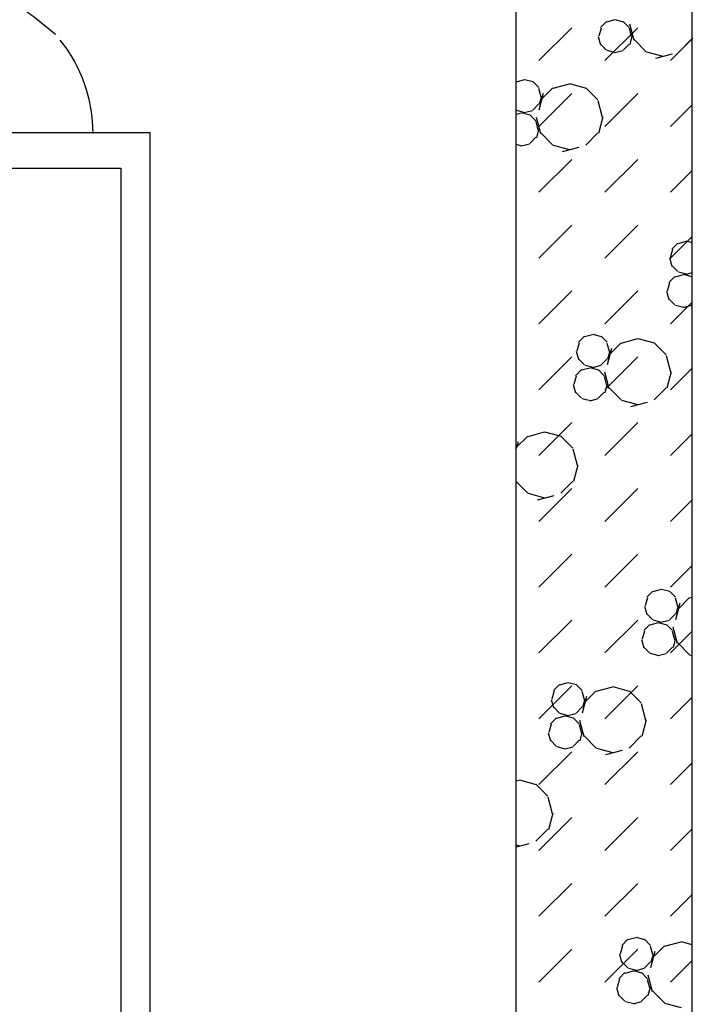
# Model space of a CAD drawing. Header units: millimetres. Extents: x 226749 to 325316, y -44191 to 40236.
# Tile 157 of 164: x 294671 to 295588, y 13402 to 14746. Entities that reach past the tile are written whole.
import ezdxf

# ---------------------------------------------------------------- set-up
doc = ezdxf.new("R2010")
doc.units = ezdxf.units.MM
doc.header["$LTSCALE"] = 100
doc.layers.add('K_URZĄDZENIA', color=4, linetype='Continuous')

# ---------------------------------------------------------------- blocks, each defined once
blk = doc.blocks.new('ZBIORNIK_RZUT')
at = {"layer": 'K_URZĄDZENIA'}
for p, q in [((147582.7, 97243.9), (147582.7, 95849.8)), ((149561.6, 97243.9), (147582.7, 97243.9)), ((147631, 95890.8), (147631, 97203.9)), ((147631, 97203.9), (149521, 97203.9))]:
    blk.add_line(p, q, dxfattribs=at)
for centre, radius, start, end in [((147583.4, 96963), 203.2, 90, 128.7883), ((148034, 96623.5), 764.5, 139.9963, 169.3896)]:
    blk.add_arc(centre, radius, start, end, dxfattribs=at)

msp = doc.modelspace()

# ---------------------------------------------------------------- linework, layer by layer
for p, q in [((295588.43, 1660), (295588.43, 16380)), ((295348.43, 1900), (295348.43, 16140)), ((295471.63, 14743.38), (295463.4, 14735.14)), ((295482.63, 14745.48), (295471.38, 14742.46)), ((295494.8, 14742.7), (295483.55, 14745.72)), ((295502.37, 14735.14), (295494.13, 14743.38)), ((295502.79, 14740.2), (295508.82, 14717.7)), ((295379.26, 14689.99), (295424.16, 14734.89)), ((295464.06, 14734.47), (295461.05, 14723.22)), ((295469.06, 14689.99), (295513.96, 14734.89)), ((295502.12, 14734.23), (295505.13, 14722.98)), ((295460.13, 14722.98), (295463.15, 14711.73)), ((295471.63, 14704.41), (295463.4, 14712.64)), ((295502.37, 14712.64), (295494.13, 14704.41)), ((295506.05, 14723.22), (295503.04, 14711.96)), ((295525.54, 14702.15), (295509.07, 14718.62)), ((295558.86, 14689.99), (295588.43, 14719.56)), ((295587.01, 14718.62), (295570.54, 14702.15)), ((295588.43, 14720.75), (295587.68, 14717.94)), ((295483.55, 14700.72), (295472.3, 14703.73)), ((295493.88, 14703.49), (295482.63, 14700.48)), ((295548.71, 14695.44), (295526.21, 14701.47)), ((295560.86, 14698.71), (295538.36, 14692.68)), ((295359.33, 14663.7), (295348.43, 14660.78)), ((295371.5, 14660.93), (295360.25, 14663.94)), ((295379.07, 14653.37), (295370.83, 14661.61)), ((295420.51, 14657.92), (295398.01, 14651.89)), ((295443.93, 14652.13), (295421.43, 14658.16)), ((295378.82, 14652.45), (295381.83, 14641.2)), ((295384.98, 14645.08), (295378.95, 14622.59)), ((295379.26, 14600.19), (295424.16, 14645.09)), ((295398.26, 14652.81), (295381.79, 14636.34)), ((295459.73, 14636.34), (295443.26, 14652.81)), ((295469.06, 14600.19), (295513.96, 14645.09)), ((295379.07, 14630.87), (295370.83, 14622.63)), ((295382.75, 14641.44), (295379.74, 14630.19)), ((295459.48, 14635.42), (295465.51, 14612.92)), ((295558.86, 14600.19), (295588.43, 14629.76)), ((295355.35, 14618.2), (295348.43, 14616.34)), ((295360.25, 14618.94), (295349, 14621.96)), ((295367.52, 14615.42), (295356.27, 14618.44)), ((295370.58, 14621.72), (295359.33, 14618.7)), ((295375.09, 14607.86), (295366.85, 14616.1)), ((295374.84, 14606.95), (295377.85, 14595.7)), ((295375.51, 14612.92), (295381.54, 14590.42)), ((295466.43, 14613.16), (295460.4, 14590.66)), ((295378.77, 14595.94), (295375.76, 14584.69)), ((295398.26, 14574.87), (295381.79, 14591.34)), ((295459.73, 14591.34), (295443.26, 14574.87)), ((295366.6, 14576.21), (295355.35, 14573.2)), ((295375.09, 14585.36), (295366.85, 14577.13)), ((295356.27, 14573.44), (295348.43, 14575.54)), ((295421.43, 14568.16), (295398.93, 14574.19)), ((295433.58, 14571.43), (295411.08, 14565.4)), ((295379.26, 14510.39), (295424.16, 14555.29)), ((295469.06, 14510.39), (295513.96, 14555.29)), ((295558.86, 14510.39), (295588.43, 14539.96)), ((295379.26, 14420.58), (295424.16, 14465.49)), ((295469.06, 14420.58), (295513.96, 14465.49)), ((295558.86, 14420.58), (295588.43, 14450.15)), ((295579.79, 14443.25), (295568.54, 14440.24)), ((295588.43, 14441.42), (295580.71, 14443.49)), ((295561.22, 14432.24), (295558.21, 14420.99)), ((295568.79, 14441.15), (295560.55, 14432.92)), ((295557.29, 14420.75), (295560.3, 14409.5)), ((295568.79, 14402.18), (295560.55, 14410.42)), ((295580.71, 14398.49), (295569.46, 14401.5)), ((295564.81, 14395.64), (295556.57, 14387.41)), ((295575.81, 14397.74), (295564.55, 14394.73)), ((295587.97, 14394.97), (295576.72, 14397.98)), ((295588.43, 14400.57), (295579.79, 14398.25)), ((295588.43, 14394.52), (295587.31, 14395.64)), ((295379.26, 14330.78), (295424.16, 14375.68)), ((295469.06, 14330.78), (295513.96, 14375.68)), ((295553.31, 14375.24), (295556.32, 14363.99)), ((295557.24, 14386.73), (295554.22, 14375.48)), ((295564.81, 14356.67), (295556.57, 14364.91)), ((295558.86, 14330.78), (295588.43, 14360.35)), ((295576.73, 14352.98), (295565.47, 14356)), ((295587.05, 14355.76), (295575.8, 14352.74)), ((295588.43, 14357.8), (295587.31, 14356.67)), ((295441.51, 14313.87), (295433.27, 14305.64)), ((295452.51, 14315.97), (295441.26, 14312.96)), ((295464.68, 14313.19), (295453.43, 14316.21)), ((295472.25, 14305.64), (295464.01, 14313.87)), ((295513.68, 14310.19), (295491.18, 14304.16)), ((295537.1, 14304.4), (295514.6, 14310.43)), ((295433.94, 14304.96), (295430.93, 14293.71)), ((295471.99, 14304.72), (295475.01, 14293.47)), ((295478.16, 14297.35), (295472.13, 14274.85)), ((295491.44, 14305.08), (295474.97, 14288.61)), ((295552.91, 14288.61), (295536.44, 14305.08)), ((295379.26, 14240.98), (295424.16, 14285.88)), ((295430.01, 14293.47), (295433.02, 14282.22)), ((295441.51, 14274.9), (295433.27, 14283.14)), ((295472.25, 14283.14), (295464.01, 14274.9)), ((295469.06, 14240.98), (295513.96, 14285.88)), ((295475.93, 14293.71), (295472.91, 14282.46)), ((295552.66, 14287.69), (295558.68, 14265.19)), ((295437.53, 14268.37), (295429.29, 14260.13)), ((295448.53, 14270.46), (295437.28, 14267.45)), ((295453.43, 14271.21), (295442.18, 14274.22)), ((295460.7, 14267.69), (295449.44, 14270.7)), ((295463.76, 14273.99), (295452.51, 14270.97)), ((295468.27, 14260.13), (295460.03, 14268.37)), ((295558.86, 14240.98), (295588.43, 14270.55)), ((295429.96, 14259.45), (295426.95, 14248.2)), ((295468.01, 14259.21), (295471.03, 14247.96)), ((295468.69, 14265.19), (295474.71, 14242.69)), ((295559.6, 14265.43), (295553.58, 14242.93)), ((295426.03, 14247.96), (295429.04, 14236.71)), ((295471.95, 14248.2), (295468.93, 14236.95)), ((295491.44, 14227.13), (295474.97, 14243.61)), ((295552.91, 14243.61), (295536.44, 14227.13)), ((295437.53, 14229.39), (295429.29, 14237.63)), ((295449.45, 14225.7), (295438.2, 14228.72)), ((295459.78, 14228.48), (295448.53, 14225.46)), ((295468.26, 14237.63), (295460.03, 14229.39)), ((295514.61, 14220.43), (295492.11, 14226.46)), ((295526.76, 14223.69), (295504.26, 14217.66)), ((295379.26, 14151.18), (295424.16, 14196.08)), ((295469.06, 14151.18), (295513.96, 14196.08)), ((295364.16, 14177.8), (295348.43, 14162.07)), ((295386.4, 14182.91), (295363.9, 14176.88)), ((295409.83, 14177.12), (295387.33, 14183.15)), ((295425.63, 14161.33), (295409.16, 14177.8)), ((295558.86, 14151.18), (295588.43, 14180.75)), ((295350.88, 14170.07), (295348.43, 14160.94)), ((295348.65, 14166.43), (295348.43, 14165.62)), ((295425.38, 14160.41), (295431.41, 14137.91)), ((295432.32, 14138.15), (295426.3, 14115.65)), ((295364.16, 14099.86), (295348.43, 14115.58)), ((295379.26, 14061.37), (295424.16, 14106.28)), ((295425.63, 14116.33), (295409.16, 14099.86)), ((295469.06, 14061.37), (295513.96, 14106.28)), ((295387.33, 14093.15), (295364.83, 14099.18)), ((295399.48, 14096.41), (295376.98, 14090.38)), ((295558.86, 14061.37), (295588.43, 14090.94)), ((295379.26, 13971.57), (295424.16, 14016.47)), ((295469.06, 13971.57), (295513.96, 14016.47)), ((295558.86, 13971.57), (295588.43, 14001.14)), ((295534.68, 13966.14), (295526.45, 13957.9)), ((295545.68, 13968.24), (295534.43, 13965.22)), ((295557.85, 13965.46), (295546.6, 13968.48)), ((295565.42, 13957.9), (295557.18, 13966.14)), ((295523.18, 13945.74), (295526.2, 13934.49)), ((295527.12, 13957.23), (295524.1, 13945.98)), ((295565.17, 13956.99), (295568.18, 13945.74)), ((295571.33, 13949.62), (295565.31, 13927.12)), ((295569.1, 13945.98), (295566.09, 13934.73)), ((295584.61, 13957.34), (295568.14, 13940.87)), ((295588.43, 13957.52), (295584.36, 13956.43)), ((295534.68, 13927.17), (295526.45, 13935.4)), ((295565.42, 13935.4), (295557.18, 13927.17)), ((295379.26, 13881.77), (295424.16, 13926.67)), ((295469.06, 13881.77), (295513.96, 13926.67)), ((295530.7, 13920.63), (295522.47, 13912.4)), ((295541.7, 13922.73), (295530.45, 13919.72)), ((295546.6, 13923.48), (295535.35, 13926.49)), ((295553.87, 13919.96), (295542.62, 13922.97)), ((295556.93, 13926.25), (295545.68, 13923.24)), ((295561.44, 13912.4), (295553.2, 13920.63)), ((295523.13, 13911.72), (295520.12, 13900.47)), ((295558.86, 13881.77), (295588.43, 13911.34)), ((295561.19, 13911.48), (295564.2, 13900.23)), ((295561.86, 13917.46), (295567.89, 13894.96)), ((295519.2, 13900.23), (295522.22, 13888.98)), ((295565.12, 13900.47), (295562.11, 13889.22)), ((295584.61, 13879.4), (295568.14, 13895.87)), ((295530.7, 13881.66), (295522.47, 13889.9)), ((295542.62, 13877.97), (295531.37, 13880.98)), ((295552.95, 13880.75), (295541.7, 13877.73)), ((295561.44, 13889.9), (295553.2, 13881.66)), ((295588.43, 13877.88), (295585.28, 13878.72)), ((295407.41, 13838.86), (295399.17, 13830.62)), ((295418.4, 13840.96), (295407.15, 13837.94)), ((295430.57, 13838.18), (295419.32, 13841.2)), ((295438.14, 13830.62), (295429.91, 13838.86)), ((295379.26, 13791.97), (295424.16, 13836.87)), ((295399.84, 13829.95), (295396.82, 13818.7)), ((295437.89, 13829.71), (295440.9, 13818.46)), ((295457.33, 13830.06), (295440.86, 13813.59)), ((295479.58, 13835.18), (295457.08, 13829.15)), ((295469.06, 13791.97), (295513.96, 13836.87)), ((295503, 13829.39), (295480.5, 13835.42)), ((295518.8, 13813.59), (295502.33, 13830.06)), ((295395.9, 13818.46), (295398.92, 13807.21)), ((295444.05, 13822.34), (295438.03, 13799.84)), ((295441.82, 13818.7), (295438.81, 13807.45)), ((295518.55, 13812.68), (295524.58, 13790.18)), ((295558.86, 13791.97), (295588.43, 13821.54)), ((295407.41, 13799.89), (295399.17, 13808.12)), ((295419.32, 13796.2), (295408.07, 13799.21)), ((295429.65, 13798.97), (295418.4, 13795.96)), ((295438.14, 13808.12), (295429.91, 13799.89)), ((295395.86, 13784.44), (295392.84, 13773.19)), ((295403.42, 13793.35), (295395.19, 13785.12)), ((295414.42, 13795.45), (295403.17, 13792.44)), ((295426.59, 13792.68), (295415.34, 13795.69)), ((295434.16, 13785.12), (295425.92, 13793.35)), ((295433.91, 13784.2), (295436.92, 13772.95)), ((295434.58, 13790.18), (295440.61, 13767.68)), ((295525.5, 13790.41), (295519.47, 13767.91)), ((295391.92, 13772.95), (295394.94, 13761.7)), ((295437.84, 13773.19), (295434.83, 13761.94)), ((295403.42, 13754.38), (295395.19, 13762.62)), ((295434.16, 13762.62), (295425.92, 13754.38)), ((295457.33, 13752.12), (295440.86, 13768.59)), ((295518.8, 13768.59), (295502.33, 13752.12)), ((295379.26, 13702.16), (295424.16, 13747.07)), ((295415.34, 13750.69), (295404.09, 13753.71)), ((295425.67, 13753.47), (295414.42, 13750.45)), ((295480.5, 13745.42), (295458, 13751.44)), ((295469.06, 13702.16), (295513.96, 13747.07)), ((295492.65, 13748.68), (295470.15, 13742.65)), ((295558.86, 13702.16), (295588.43, 13731.73)), ((295352.3, 13707.9), (295348.43, 13706.86)), ((295375.72, 13702.11), (295353.22, 13708.14)), ((295391.53, 13686.31), (295375.05, 13702.78)), ((295391.27, 13685.4), (295397.3, 13662.9)), ((295398.22, 13663.14), (295392.19, 13640.64)), ((295379.26, 13612.36), (295424.16, 13657.26)), ((295469.06, 13612.36), (295513.96, 13657.26)), ((295391.53, 13641.31), (295375.05, 13624.84)), ((295558.86, 13612.36), (295588.43, 13641.93)), ((295365.37, 13621.4), (295348.43, 13616.86)), ((295353.22, 13618.14), (295348.43, 13619.42)), ((295379.26, 13522.56), (295424.16, 13567.46)), ((295469.06, 13522.56), (295513.96, 13567.46)), ((295558.86, 13522.56), (295588.43, 13552.13)), ((295500.58, 13491.13), (295492.34, 13482.89)), ((295511.58, 13493.22), (295500.33, 13490.21)), ((295523.75, 13490.45), (295512.5, 13493.46)), ((295531.32, 13482.89), (295523.08, 13491.13)), ((295379.26, 13432.76), (295424.16, 13477.66)), ((295469.06, 13432.76), (295513.96, 13477.66)), ((295493.01, 13482.21), (295490, 13470.96)), ((295531.06, 13481.98), (295534.08, 13470.72)), ((295537.23, 13474.61), (295531.2, 13452.11)), ((295550.51, 13482.33), (295534.04, 13465.86)), ((295572.75, 13487.44), (295550.25, 13481.41)), ((295588.43, 13483.73), (295573.68, 13487.68)), ((295489.08, 13470.72), (295492.09, 13459.47)), ((295535, 13470.96), (295531.98, 13459.71)), ((295558.86, 13432.76), (295588.43, 13462.33)), ((295500.58, 13452.16), (295492.34, 13460.39)), ((295507.6, 13447.72), (295496.35, 13444.7)), ((295512.5, 13448.46), (295501.25, 13451.48)), ((295519.77, 13444.94), (295508.52, 13447.96)), ((295522.83, 13451.24), (295511.58, 13448.23)), ((295531.32, 13460.39), (295523.08, 13452.15)), ((295489.03, 13436.71), (295486.02, 13425.46)), ((295496.6, 13445.62), (295488.36, 13437.38)), ((295527.34, 13437.38), (295519.1, 13445.62)), ((295527.08, 13436.47), (295530.1, 13425.22)), ((295527.76, 13442.44), (295533.78, 13419.94)), ((295485.1, 13425.22), (295488.11, 13413.97)), ((295531.02, 13425.46), (295528, 13414.21)), ((295550.51, 13404.39), (295534.04, 13420.86)), ((295496.6, 13406.65), (295488.36, 13414.88)), ((295527.33, 13414.88), (295519.1, 13406.65)), ((295508.52, 13402.96), (295497.27, 13405.97)), ((295518.85, 13405.73), (295507.6, 13402.72)), ((295573.68, 13397.68), (295551.18, 13403.71))]:
    msp.add_line(p, q)
at = {"ltscale": 6}
for p, q in [((295588.43, 1660), (295588.43, 16380)), ((295348.43, 1900), (295348.43, 16140))]:
    msp.add_line(p, q, dxfattribs=at)

# ---------------------------------------------------------------- block references
at = {"layer": 'K_URZĄDZENIA', "rotation": 270}
msp.add_blockref('ZBIORNIK_RZUT', (197605, 162174.1), dxfattribs=at)

doc.saveas('drawing.dxf')
